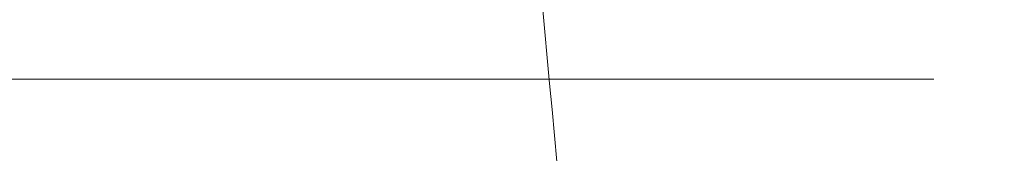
# Model space of a CAD drawing. Header units: millimetres. Extents: x 5939 to 6064, y 7184 to 7303.
# Tile 83 of 256: x 5997.73861 to 5997.77299, y 7191.12914 to 7191.13379. Entities that reach past the tile are written whole.
import ezdxf
from ezdxf.lldxf.tags import DXFTag

# ---------------------------------------------------------------- set-up
doc = ezdxf.new("R2010")
doc.units = ezdxf.units.MM
doc.layers.add('1', color=7, linetype='CONTINUOUS', true_color=0xffffff)
tags = doc.linetypes.add('DASHED', pattern=[25.72, 12.86, -12.86]).pattern_tags.tags
tags[6:7] = [DXFTag(74, 4), DXFTag(75, 0), DXFTag(340, '0'), DXFTag(46, 0.0), DXFTag(50, 0.0), DXFTag(44, 0.0), DXFTag(45, 0.0)]
tags[4:5] = [DXFTag(74, 4), DXFTag(75, 0), DXFTag(340, '0'), DXFTag(46, 0.0), DXFTag(50, 0.0), DXFTag(44, 0.0), DXFTag(45, 0.0)]

msp = doc.modelspace()

# ---------------------------------------------------------------- linework, layer by layer
at = {"layer": '1', "color": 251, "linetype": 'DASHED', "lineweight": 5}
msp.add_line((5997.349335, 7191.131722), (5997.770529, 7191.131722), dxfattribs=at)
msp.add_open_spline([(5997.744832, 7191.268965), (5997.747321, 7191.239496), (5997.75358, 7191.16886), (5997.765116, 7191.045842), (5997.777417, 7190.914188), (5997.788267, 7190.795508), (5997.796633, 7190.702597), (5997.805471, 7190.602981), (5997.818546, 7190.453616), (5997.833178, 7190.283563), (5997.848981, 7190.099154), (5997.863342, 7189.932275), (5997.872632, 7189.826182), (5997.877135, 7189.775196)], degree=3, knots=[0, 0, 0, 0, 0.154986, 0.280143, 0.380611, 0.425099, 0.468377, 0.512925, 0.561144, 0.675884, 0.770657, 0.882396, 1, 1, 1, 1], dxfattribs=at)

doc.saveas('drawing.dxf')
